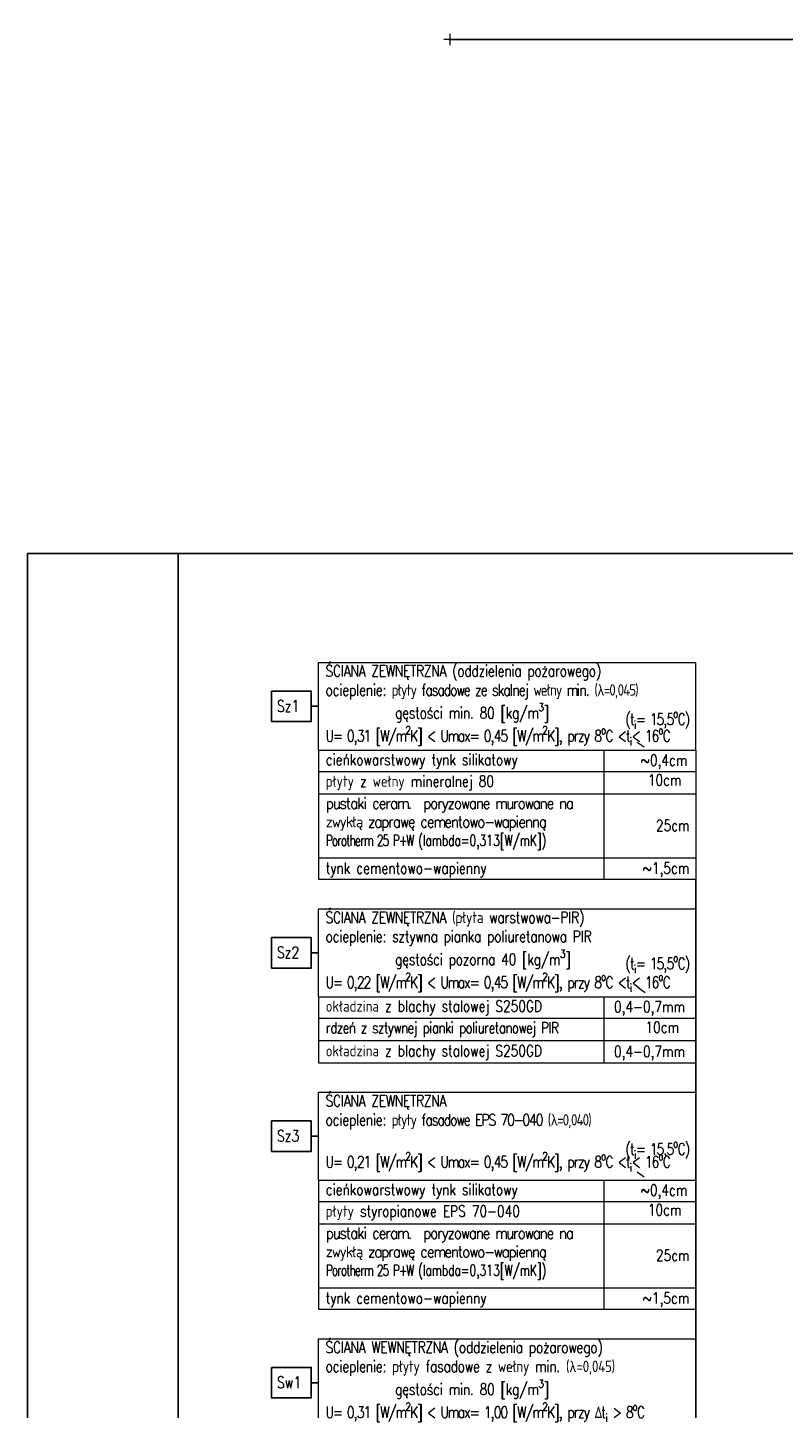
# Model space of a CAD drawing. Header units: millimetres. Extents: x 22865 to 60762, y -18816 to 15611.
# Tile 142 of 256: x 22865 to 24121, y 9165 to 11460. Entities that reach past the tile are written whole.
import ezdxf

# ---------------------------------------------------------------- set-up
doc = ezdxf.new("R2010")
doc.units = ezdxf.units.MM
doc.layers.add('CIENKA', color=1, linetype='Continuous', lineweight=13)
doc.layers.add('projekt', color=6, linetype='Continuous', lineweight=9)
for name, color, linetype in [('OPISY', 6, 'Continuous'), ('RAMLA', 2, 'Continuous'), ('WYMIARY', 6, 'Continuous')]:
    doc.layers.add(name, color=color, linetype=linetype)
doc.styles.add('1-100', font='simplex.shx', dxfattribs={"width": 0.8, "height": 15})
doc.styles.add('1-50', font='simplex.shx', dxfattribs={"width": 0.8, "height": 12})
doc.dimstyles.new('1-100', dxfattribs={"dimscale": 0.5, "dimtxt": 100, "dimasz": 1, "dimexe": 0.18, "dimexo": 0.0625, "dimgap": 5, "dimtad": 1, "dimdec": 1, "dimzin": 0, "dimdsep": 46, "dimtxsty": '1-100', "dimblk1": 'K', "dimblk2": 'K', "dimsah": 1, "dimcen": 0.09, "dimse1": 1, "dimse2": 1, "dimadec": 0, "dimazin": 0, "dimtfac": 1, "dimtdec": 1, "dimtofl": 0, "dimtmove": 0, "dimatfit": 3, "dimldrblk": 'K', "dimfxl": 0, "dimtolj": 1, "dimtzin": 0, "dimarcsym": 0})

# ---------------------------------------------------------------- blocks, each defined once
blk = doc.blocks.new('K')
for p, q in [((-19.1, 0), (19.1, 0)), ((0, -19.1), (0, 19.1))]:
    blk.add_line(p, q)
blk.add_circle((0, 0), 2.02)
blk = doc.blocks.new('*D2030')
at = {"layer": 'projekt', "color": 0, "lineweight": -2, "ltscale": 0.2}
blk.add_line((27131.2, 11439.7), (23567.2, 11439.7), dxfattribs=at)
at = {"layer": 'projekt', "color": 0, "linetype": 'ByBlock', "lineweight": -2, "xscale": 0.5, "yscale": 0.5, "zscale": 0.5, "rotation": 180}
blk.add_blockref('K', (23566.7, 11439.7), dxfattribs=at)
at = {"layer": 'projekt', "color": 0, "linetype": 'ByBlock', "lineweight": -2, "xscale": 0.5, "yscale": 0.5, "zscale": 0.5}
blk.add_blockref('K', (27131.7, 11439.7), dxfattribs=at)
at = {"layer": 'projekt', "color": 0, "ltscale": 0.2, "insert": (25349.2, 11449.7), "char_height": 15, "attachment_point": 5, "style": '1-100'}
blk.add_mtext('\\A1;3565.0', dxfattribs=at)

msp = doc.modelspace()

# ---------------------------------------------------------------- linework, layer by layer
at = {"layer": 'CIENKA', "color": 2, "ltscale": 0.15}
for p, q in [((23348.5, 10258.81), (23348.5, 10404.59)), ((23348.5, 10404.59), (23975.84, 10404.59)), ((23975.84, 10258.81), (23975.84, 10404.59)), ((23348.5, 10258.81), (23348.5, 10044.25)), ((23348.5, 10258.81), (23975.84, 10258.81)), ((23822.69, 10258.81), (23822.69, 10044.25)), ((23889.69, 10263.54), (23878.07, 10271.68)), ((23975.84, 10258.81), (23975.84, 10044.25)), ((23348.5, 10044.25), (23975.84, 10044.25)), ((23348.5, 9849.21), (23348.5, 9994.99)), ((23348.5, 9994.99), (23975.84, 9994.99)), ((23975.84, 9849.21), (23975.84, 9994.99)), ((23348.5, 9849.21), (23348.5, 9739.5)), ((23348.5, 9849.21), (23975.84, 9849.21)), ((23822.69, 9849.21), (23822.69, 9739.5)), ((23891.87, 9855.65), (23880.24, 9863.79)), ((23975.84, 9849.21), (23975.84, 9739.5)), ((23348.5, 9739.5), (23975.84, 9739.5)), ((23348.5, 9544.46), (23348.5, 9690.24)), ((23348.5, 9690.24), (23975.84, 9690.24)), ((23975.84, 9544.46), (23975.84, 9690.24)), ((23889.69, 9549.19), (23878.07, 9557.33)), ((23348.5, 9544.46), (23348.5, 9329.9)), ((23348.5, 9544.46), (23975.84, 9544.46)), ((23822.69, 9544.46), (23822.69, 9329.9)), ((23975.84, 9544.46), (23975.84, 9329.9)), ((23348.5, 9329.9), (23975.84, 9329.9)), ((23348.5, 9134.86), (23348.5, 9280.64)), ((23348.5, 9280.64), (23975.84, 9280.64)), ((23975.84, 9134.86), (23975.84, 9280.64))]:
    msp.add_line(p, q, dxfattribs=at)
at = {"layer": 'CIENKA', "color": 1, "ltscale": 0.15}
for p, q in [((23348.5, 10258.81), (23975.84, 10258.81)), ((23348.5, 10223.32), (23975.84, 10223.32)), ((23348.5, 10223.32), (23975.84, 10223.32)), ((23348.5, 10186.21), (23975.84, 10186.21)), ((23348.5, 10079.74), (23975.84, 10079.74)), ((23348.5, 10079.74), (23975.84, 10079.74)), ((23348.5, 10044.25), (23975.84, 10044.25)), ((23348.5, 9849.21), (23975.84, 9849.21)), ((23348.5, 9813.72), (23975.84, 9813.72)), ((23348.5, 9813.72), (23975.84, 9813.72)), ((23348.5, 9776.61), (23975.84, 9776.61)), ((23348.5, 9544.46), (23975.84, 9544.46)), ((23348.5, 9508.97), (23975.84, 9508.97)), ((23348.5, 9508.97), (23975.84, 9508.97)), ((23348.5, 9471.86), (23975.84, 9471.86)), ((23348.5, 9365.39), (23975.84, 9365.39)), ((23348.5, 9365.39), (23975.84, 9365.39)), ((23348.5, 9329.9), (23975.84, 9329.9))]:
    msp.add_line(p, q, dxfattribs=at)
at = {"layer": 'OPISY', "color": 3, "linetype": 'Continuous'}
for p, q in [((23348.5, 10331.7), (23336.5, 10331.7)), ((23348.5, 9922.1), (23336.5, 9922.1)), ((23348.5, 9617.35), (23336.5, 9617.35)), ((23348.5, 9207.75), (23336.5, 9207.75))]:
    msp.add_line(p, q, dxfattribs=at)
for points in [[(23270.55, 10357.08), (23336.5, 10357.08), (23336.5, 10306.31), (23270.55, 10306.31)], [(23270.55, 9947.48), (23336.5, 9947.48), (23336.5, 9896.71), (23270.55, 9896.71)], [(23270.55, 9642.73), (23336.5, 9642.73), (23336.5, 9591.96), (23270.55, 9591.96)], [(23270.55, 9233.13), (23336.5, 9233.13), (23336.5, 9182.36), (23270.55, 9182.36)]]:
    msp.add_lwpolyline(points, close=True, dxfattribs=at)
at = {"layer": 'RAMLA', "color": 2}
msp.add_line((23115.09, 10585.9), (23115.09, 7745.9), dxfattribs=at)
msp.add_lwpolyline([(22865.09, 10585.9), (28040.14, 10585.9), (28040.14, 7745.9), (22865.09, 7745.9)], close=True, dxfattribs=at)
at = {"layer": 'WYMIARY', "color": 3}
msp.add_line((23975.84, 10044.25), (23975.84, 8999.1), dxfattribs=at)

# ---------------------------------------------------------------- texts
at = {"layer": 'CIENKA', "color": 2, "ltscale": 0.15, "char_height": 19, "width": 927.0077, "attachment_point": 1, "style": '1-50'}
for s, insert in [('\\A1;{\\T0.95;\\Fsimplex8|c238;ŚCIANA ZEWNĘTRZNA (oddzielenia pożarowego)\\Pocieplenie:\\T0.85; płyty fasadowe ze skalnej wełny min. \\Fsimplex.shx|c238;(λ=0,045)\\P\\T0.95;\\Fsimplex8|c238;\\H1.000001x;^I    gęstości min. 80 [kg/m\\H0.999999x;{\\H0.7x;\\S3^ ;}\\H1.000001x;] \\P\\T0.8;U= 0,31 [W/m\\H0.999999x;{\\H0.700001x;\\S2^ ;}\\H1.000001x;K] < Umax= 0,45 [W/m\\H0.999999x;{\\H0.700001x;\\S2^ ;}\\H1.000001x;K], przy 8\\H0.999999x;{\\H0.7x;\\So^ ;}C <t{\\H0.7x;\\S^ i;}< 16{\\H0.7x;\\So^ ;}C}', (23360.22, 10400.05)), ('\\A1;{\\T0.8;\\Fsimplex8|c238; (t{\\H0.7x;\\S^ i;}= 15,5{\\H0.7x;\\So^ ;}C)}', (23849.68, 10326.22)), ('\\A1;{\\T0.95;\\Fsimplex8|c238;ŚCIANA ZEWNĘTRZNA (płyta warstwowa-PIR)\\Pocieplenie: sztywna pianka poliuretanowa PIR\\P\\H1.000001x;^I    gęstości pozorna 40 [kg/m\\H0.999999x;{\\H0.7x;\\S3^ ;}\\H1.000001x;] \\P\\T0.8;U= 0,22 [W/m\\H0.999999x;{\\H0.700001x;\\S2^ ;}\\H1.000001x;K] < Umax= 0,45 [W/m\\H0.999999x;{\\H0.700001x;\\S2^ ;}\\H1.000001x;K], przy 8\\H0.999999x;{\\H0.7x;\\So^ ;}C <t{\\H0.7x;\\S^ i;}< 16{\\H0.7x;\\So^ ;}C}', (23360.22, 9990.45)), ('\\A1;{\\T0.8;\\Fsimplex8|c238; (t{\\H0.7x;\\S^ i;}= 15,5{\\H0.7x;\\So^ ;}C)}', (23849.68, 9920.21)), ('\\A1;{\\T0.95;\\Fsimplex8|c238;ŚCIANA ZEWNĘTRZNA \\Pocieplenie:\\T0.85; płyty fasadowe EPS 70-040 \\Fsimplex.shx|c238;(λ=0,040)\\P\\T0.95;\\Fsimplex8|c238;\\H1.000001x;^I    \\P\\T0.8;U= 0,21 [W/m\\H0.999999x;{\\H0.700001x;\\S2^ ;}\\H1.000001x;K] < Umax= 0,45 [W/m\\H0.999999x;{\\H0.700001x;\\S2^ ;}\\H1.000001x;K], przy 8\\H0.999999x;{\\H0.7x;\\So^ ;}C <t{\\H0.7x;\\S^ i;}< 16{\\H0.7x;\\So^ ;}C}', (23360.22, 9685.7)), ('\\A1;{\\T0.8;\\Fsimplex8|c238; (t{\\H0.7x;\\S^ i;}= 15,5{\\H0.7x;\\So^ ;}C)}', (23849.68, 9611.86)), ('\\A1;{\\T0.95;\\Fsimplex8|c238;ŚCIANA WEWNĘTRZNA (oddzielenia pożarowego)\\Pocieplenie: płyty fasadowe z wełny min. \\Fsimplex.shx|c238;(λ=0,045)\\P\\Fsimplex8|c238;\\H1.000001x;^I    gęstości min. 80 [kg/m\\H0.999999x;{\\H0.7x;\\S3^ ;}\\H1.000001x;] \\P\\T0.8;U= 0,31 [W/m\\H0.999999x;{\\H0.700001x;\\S2^ ;}\\H1.000001x;K] < Umax= 1,00 [W/m\\H0.999999x;{\\H0.700001x;\\S2^ ;}\\H1.000001x;K], przy \\FISOCPEUR|c0;\\H0.999999x;Δ\\Fsimplex8|c238;t{\\H0.7x;\\S^ i;} > 8{\\H0.7x;\\So^ ;}C}', (23360.22, 9276.1))]:
    msp.add_mtext(s, dxfattribs=dict(at, insert=insert))
at = {"layer": 'OPISY', "color": 3, "linetype": 'Continuous', "char_height": 19, "width": 655.4139, "attachment_point": 1, "style": '1-50'}
for s, insert in [('{\\Fsimplex,bigfont|c238;Sz1}', (23279.49, 10341.76)), ('{\\Fsimplex,bigfont|c238;Sz2}', (23279.49, 9932.16)), ('{\\Fsimplex,bigfont|c238;Sz3}', (23279.49, 9627.41)), ('{\\Fsimplex,bigfont|c238;Sw1}', (23279.49, 9217.81))]:
    msp.add_mtext(s, dxfattribs=dict(at, insert=insert))
at = {"layer": 'WYMIARY', "color": 1, "ltscale": 0.075, "char_height": 18.5, "attachment_point": 1, "style": '1-50'}
for s, insert, width in [('{\\Fsimplex,bigfont|c238;cieńkowarstwowy tynk silikatowy}', (23360.64, 10252.29), 706.4568), ('~0,4cm', (23884.27, 10251.36), 432.8927), ('{\\Fsimplex8|c238;płyty z wełny mineralnej 80}', (23360.64, 10216.4), 706.4568), ('     10cm', (23845.35, 10218.48), 432.8927), ('{\\T0.8;\\W0.9;\\Fsimplex8|c238;pustaki ceram.  poryzowane murowane na\\T0.85; \\Pzwykłą zaprawę cementowo-wapienną  \\P\\W0.7;Porotherm 25 P+W\\T1; (lambda=0,313[W/mK])}', (23360.64, 10179.82), 706.4568), ('{\\Fsimplex,bigfont|c238;25}cm', (23909.51, 10142.97), 432.8927), ('{\\Fsimplex,bigfont|c238;tynk cementowo-wapienny}', (23360.64, 10071.99), 706.4568), ('{\\Fsimplex,bigfont|c238;~1,5}cm', (23887.52, 10071.99), 432.8927), ('{\\FSIMPLEX8.SHX|c226;okładzina z blachy stalowej S250GD}', (23360.64, 9842.69), 706.4568), ('0,4-0,7mm', (23839.83, 9841.76), 432.8927), ('{\\T0.9;\\Fsimplex8|c238;rdzeń z sztywnej pianki poliuretanowej PIR}', (23360.64, 9806.8), 706.4568), ('      10cm', (23831.2, 9807.63), 432.8927), ('{\\FSIMPLEX8.SHX|c226;okładzina z blachy stalowej S250GD}', (23360.64, 9768.48), 706.4568), ('0,4-0,7mm', (23839.83, 9767.54), 432.8927), ('{\\Fsimplex,bigfont|c238;cieńkowarstwowy tynk silikatowy}', (23360.64, 9537.94), 706.4568), ('~0,4cm', (23884.27, 9537.01), 432.8927), ('{\\Fsimplex8|c238;płyty styropianowe EPS 70-040}', (23360.64, 9502.05), 706.4568), ('     10cm', (23845.35, 9504.13), 432.8927), ('{\\T0.8;\\W0.9;\\Fsimplex8|c238;pustaki ceram.  poryzowane murowane na\\T0.85; \\Pzwykłą zaprawę cementowo-wapienną  \\P\\W0.7;Porotherm 25 P+W\\T1; (lambda=0,313[W/mK])}', (23360.64, 9465.47), 706.4568), ('{\\Fsimplex,bigfont|c238;25}cm', (23909.51, 9428.62), 432.8927), ('{\\Fsimplex,bigfont|c238;tynk cementowo-wapienny}', (23360.64, 9357.64), 706.4568), ('{\\Fsimplex,bigfont|c238;~1,5}cm', (23887.52, 9357.64), 432.8927)]:
    msp.add_mtext(s, dxfattribs=dict(at, insert=insert, width=width))

# ---------------------------------------------------------------- dimensions: what is measured, and where the dimension line sits
at = {"layer": 'projekt', "color": 5, "ltscale": 0.2}
dim = msp.add_linear_dim(base=(23566.67, 11439.67), p1=(27131.67, 6344.06), p2=(23566.67, 6344.06), dimstyle='1-100', dxfattribs=at)
dim.commit()
dim.dimension.update_dxf_attribs({"geometry": '*D2030', "text_midpoint": (25349.17, 11449.67)})

doc.saveas('drawing.dxf')
